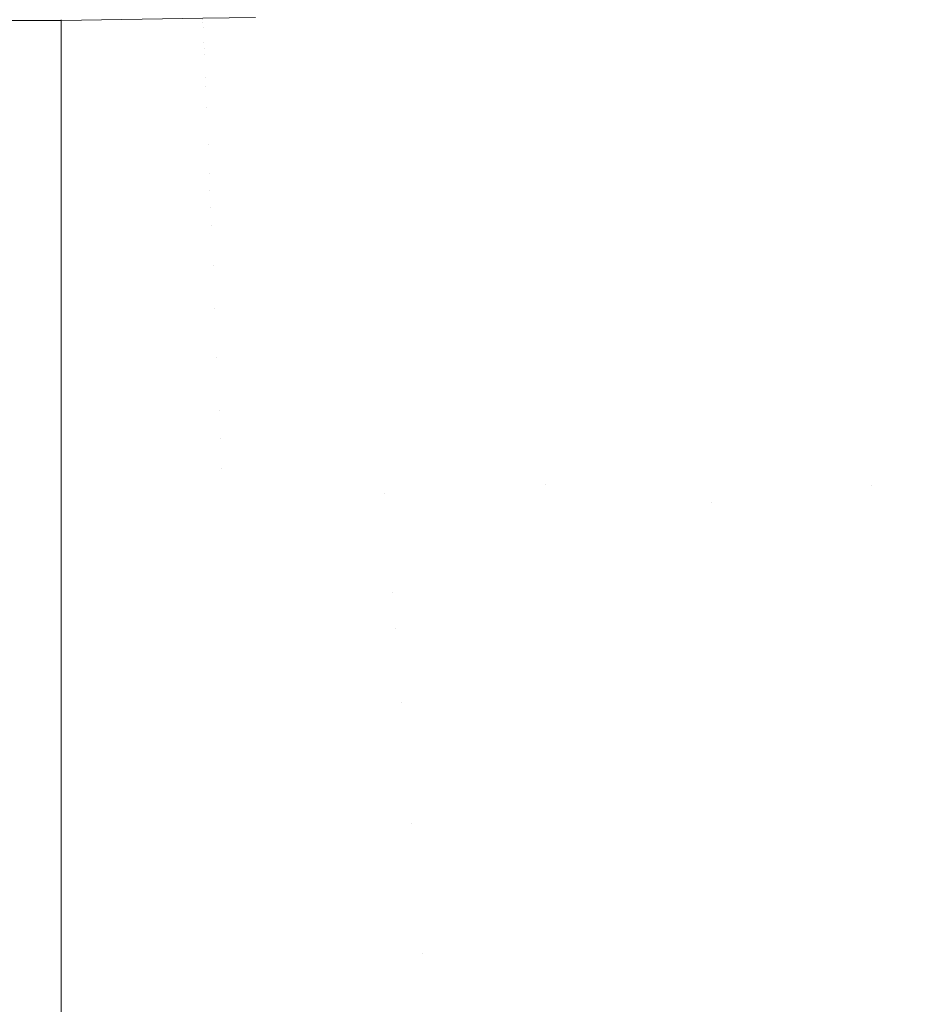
# Model space of a CAD drawing. Header units: centimetres. Extents: x -35.1 to 36.2, y 3.4 to 5.2.
# Tile 213 of 256: x 11.9984 to 12.0514, y 3.6421 to 3.7003. Entities that reach past the tile are written whole.
import ezdxf

# ---------------------------------------------------------------- set-up
doc = ezdxf.new("R2010")
doc.units = ezdxf.units.CM
doc.header["$LTSCALE"] = 2.54
doc.layers.add('Lucido design-1', color=7, linetype='Continuous')

# ---------------------------------------------------------------- blocks, each defined once
blk = doc.blocks.new('Gruppo-4-1')
at = {"color": 7, "linetype": 'Continuous', "lineweight": 9}
for points in [[(-34.952766, 5.100212, -1872.215514), (-34.952766, 3.500212, -1872.215514), (36.079692, 3.500212, -1872.215514), (36.079692, 5.100212, -1872.215514)], [(12.000892, 3.700212, -1872.915514), (-10.873967, 3.700212, -1872.915514), (-10.873967, 3.700212, -1872.715514), (12.000892, 3.700212, -1872.715514)]]:
    blk.add_3dface(points, dxfattribs=at)
for points, invisible_edges in [([(12.042966, 3.700146, -1872.937837), (12.042882, 3.700547, -1872.935985), (12.051146, 3.701616, -1872.935985), (12.051247, 3.701217, -1872.937837)], 15), ([(12.02598, 3.700609, -1872.925326), (12.017638, 3.700121, -1872.925326), (12.017615, 3.700395, -1872.921959), (12.025945, 3.700882, -1872.921959)], 15), ([(12.02598, 3.700609, -1872.925326), (12.034285, 3.70129, -1872.925326), (12.034352, 3.70089, -1872.928788), (12.02603, 3.700208, -1872.928788)], 15), ([(12.02603, 3.700208, -1872.928788), (12.034352, 3.70089, -1872.928788), (12.034442, 3.700353, -1872.932342), (12.026098, 3.699669, -1872.932342)], 15), ([(12.034497, 3.70003, -1872.934153), (12.034442, 3.700353, -1872.932342), (12.042738, 3.70123, -1872.932342), (12.042806, 3.700908, -1872.934153)], 15), ([(12.042806, 3.700908, -1872.934153), (12.042882, 3.700547, -1872.935985), (12.034558, 3.699667, -1872.935985), (12.034497, 3.70003, -1872.934153)], 15), ([(12.051247, 3.701217, -1872.937837), (12.051358, 3.700777, -1872.939711), (12.043059, 3.699703, -1872.939711), (12.042966, 3.700146, -1872.937837)], 15), ([(12.043162, 3.699217, -1872.941603), (12.043059, 3.699703, -1872.939711), (12.051358, 3.700777, -1872.939711), (12.05148, 3.700294, -1872.941603)], 15), ([(12.000892, 3.70026, -1872.713295), (12.000892, 3.700212, -1872.715514), (-10.873967, 3.700212, -1872.715514), (-10.873967, 3.70026, -1872.713295)], 8), ([(-10.873967, 3.700143, -1872.918687), (-10.873967, 3.700212, -1872.915514), (12.000892, 3.700212, -1872.915514), (12.000892, 3.700143, -1872.918687)], 8), ([(12.009253, 3.700259, -1872.918688), (12.000892, 3.700143, -1872.918687), (12.000892, 3.700212, -1872.915514), (12.00925, 3.700346, -1872.915514)], 9), ([(12.00925, 3.700346, -1872.915514), (12.000892, 3.700212, -1872.915514), (12.000892, 3.700212, -1872.715514), (12.00925, 3.700346, -1872.715514)], 8), ([(12.00925, 3.700346, -1872.715514), (12.000892, 3.700212, -1872.715514), (12.000892, 3.70026, -1872.713295)], 8), ([(12.009253, 3.700259, -1872.918688), (12.00926, 3.700102, -1872.921959), (12.000892, 3.700117, -1872.919876)], 11), ([(12.000892, 3.700117, -1872.919876), (12.000892, 3.700143, -1872.918687), (12.009253, 3.700259, -1872.918688)], 10), ([(12.009253, 3.700259, -1872.918688), (12.00925, 3.700346, -1872.915514), (12.012362, 3.700396, -1872.915514)], 9), ([(12.017602, 3.700552, -1872.918688), (12.009253, 3.700259, -1872.918688), (12.012362, 3.700396, -1872.915514)], 11), ([(12.009253, 3.700259, -1872.918688), (12.017602, 3.700552, -1872.918688), (12.017615, 3.700395, -1872.921959), (12.00926, 3.700102, -1872.921959)], 15), ([(12.00926, 3.700102, -1872.921959), (12.017615, 3.700395, -1872.921959), (12.017638, 3.700121, -1872.925326), (12.009271, 3.699827, -1872.925326)], 15), ([(12.02603, 3.700208, -1872.928788), (12.017671, 3.699719, -1872.928788), (12.017638, 3.700121, -1872.925326), (12.02598, 3.700609, -1872.925326)], 15), ([(12.026098, 3.699669, -1872.932342), (12.017716, 3.699179, -1872.932342), (12.017671, 3.699719, -1872.928788), (12.02603, 3.700208, -1872.928788)], 15), ([(12.026139, 3.699344, -1872.934153), (12.026098, 3.699669, -1872.932342), (12.034442, 3.700353, -1872.932342), (12.034497, 3.70003, -1872.934153)], 15), ([(12.034625, 3.699265, -1872.937837), (12.034558, 3.699667, -1872.935985), (12.042882, 3.700547, -1872.935985), (12.042966, 3.700146, -1872.937837)], 15), ([(12.05148, 3.700294, -1872.941603), (12.051614, 3.699767, -1872.943514), (12.043273, 3.698687, -1872.943514), (12.043162, 3.699217, -1872.941603)], 15), ([(12.000892, 3.700143, -1872.918687), (12.000892, 3.700117, -1872.919876), (-10.873967, 3.700117, -1872.919876), (-10.873967, 3.700143, -1872.918687)], 10), ([(-10.873967, 3.700117, -1872.919876), (12.000892, 3.700117, -1872.919876), (12.000892, 3.699831, -1872.92423), (-10.873967, 3.699831, -1872.92423)], 5), ([(-10.873967, 3.699831, -1872.92423), (12.000892, 3.699831, -1872.92423), (12.000892, 3.699356, -1872.928567), (-10.873967, 3.699356, -1872.928567)], 5), ([(12.000892, 3.699831, -1872.92423), (12.000892, 3.700117, -1872.919876), (12.00926, 3.700102, -1872.921959)], 10), ([(12.00926, 3.700102, -1872.921959), (12.009271, 3.699827, -1872.925326), (12.000892, 3.699831, -1872.92423)], 11), ([(12.000892, 3.699356, -1872.928567), (12.000892, 3.699831, -1872.92423), (12.009271, 3.699827, -1872.925326)], 10), ([(12.009271, 3.699827, -1872.925326), (12.009288, 3.699425, -1872.928788), (12.000892, 3.699356, -1872.928567)], 11), ([(12.009271, 3.699827, -1872.925326), (12.017638, 3.700121, -1872.925326), (12.017671, 3.699719, -1872.928788), (12.009288, 3.699425, -1872.928788)], 15), ([(12.009288, 3.699425, -1872.928788), (12.017671, 3.699719, -1872.928788), (12.017716, 3.699179, -1872.932342), (12.009311, 3.698884, -1872.932342)], 15), ([(12.017744, 3.698853, -1872.934153), (12.017716, 3.699179, -1872.932342), (12.026098, 3.699669, -1872.932342), (12.026139, 3.699344, -1872.934153)], 15), ([(12.034497, 3.70003, -1872.934153), (12.034558, 3.699667, -1872.935985), (12.026184, 3.698981, -1872.935985), (12.026139, 3.699344, -1872.934153)], 15), ([(12.026235, 3.698577, -1872.937837), (12.026184, 3.698981, -1872.935985), (12.034558, 3.699667, -1872.935985), (12.034625, 3.699265, -1872.937837)], 15), ([(12.042966, 3.700146, -1872.937837), (12.043059, 3.699703, -1872.939711), (12.0347, 3.69882, -1872.939711), (12.034625, 3.699265, -1872.937837)], 15), ([(12.034782, 3.698332, -1872.941603), (12.0347, 3.69882, -1872.939711), (12.043059, 3.699703, -1872.939711), (12.043162, 3.699217, -1872.941603)], 15), ([(12.043394, 3.698111, -1872.945443), (12.043273, 3.698687, -1872.943514), (12.051614, 3.699767, -1872.943514), (12.051759, 3.699193, -1872.945443)], 15), ([(-10.873967, 3.698776, -1872.932341), (-10.873967, 3.699356, -1872.928567), (12.000892, 3.699356, -1872.928567), (12.000892, 3.698776, -1872.932341)], 10), ([(12.009311, 3.698884, -1872.932342), (12.000892, 3.698776, -1872.932341), (12.000892, 3.699356, -1872.928567), (12.009288, 3.699425, -1872.928788)], 13), ([(12.009324, 3.698558, -1872.934153), (12.009311, 3.698884, -1872.932342), (12.017716, 3.699179, -1872.932342), (12.017744, 3.698853, -1872.934153)], 15), ([(12.026139, 3.699344, -1872.934153), (12.026184, 3.698981, -1872.935985), (12.017774, 3.698489, -1872.935985), (12.017744, 3.698853, -1872.934153)], 15), ([(12.034625, 3.699265, -1872.937837), (12.0347, 3.69882, -1872.939711), (12.026291, 3.698131, -1872.939711), (12.026235, 3.698577, -1872.937837)], 15), ([(12.043162, 3.699217, -1872.941603), (12.043273, 3.698687, -1872.943514), (12.034871, 3.6978, -1872.943514), (12.034782, 3.698332, -1872.941603)], 15), ([(12.051759, 3.699193, -1872.945443), (12.051916, 3.698572, -1872.947388), (12.043526, 3.697486, -1872.947388), (12.043394, 3.698111, -1872.945443)], 15), ([(12.000892, 3.698776, -1872.932341), (12.000892, 3.698693, -1872.932879), (-10.873967, 3.698693, -1872.932879), (-10.873967, 3.698776, -1872.932341)], 10), ([(-10.873967, 3.698076, -1872.935981), (-10.873967, 3.698693, -1872.932879), (12.000892, 3.698693, -1872.932879), (12.000892, 3.698076, -1872.935981)], 10), ([(12.000892, 3.698693, -1872.932879), (12.009311, 3.698884, -1872.932342), (12.009324, 3.698558, -1872.934153)], 11), ([(12.000892, 3.698693, -1872.932879), (12.000892, 3.698776, -1872.932341), (12.009311, 3.698884, -1872.932342)], 10), ([(12.009324, 3.698558, -1872.934153), (12.009339, 3.698193, -1872.935985), (12.000892, 3.698076, -1872.935981), (12.000892, 3.698693, -1872.932879)], 11), ([(12.017744, 3.698853, -1872.934153), (12.017774, 3.698489, -1872.935985), (12.009339, 3.698193, -1872.935985), (12.009324, 3.698558, -1872.934153)], 15), ([(12.009356, 3.697787, -1872.937837), (12.009339, 3.698193, -1872.935985), (12.017774, 3.698489, -1872.935985), (12.017808, 3.698084, -1872.937837)], 15), ([(12.017808, 3.698084, -1872.937837), (12.017774, 3.698489, -1872.935985), (12.026184, 3.698981, -1872.935985), (12.026235, 3.698577, -1872.937837)], 15), ([(12.026235, 3.698577, -1872.937837), (12.026291, 3.698131, -1872.939711), (12.017846, 3.697637, -1872.939711), (12.017808, 3.698084, -1872.937837)], 15), ([(12.026353, 3.697641, -1872.941603), (12.026291, 3.698131, -1872.939711), (12.0347, 3.69882, -1872.939711), (12.034782, 3.698332, -1872.941603)], 15), ([(12.034968, 3.69722, -1872.945443), (12.034871, 3.6978, -1872.943514), (12.043273, 3.698687, -1872.943514), (12.043394, 3.698111, -1872.945443)], 15), ([(12.043667, 3.696812, -1872.949348), (12.043526, 3.697486, -1872.947388), (12.051916, 3.698572, -1872.947388), (12.052086, 3.697902, -1872.949348)], 15), ([(12.000892, 3.698076, -1872.935981), (12.000892, 3.697842, -1872.937158), (-10.873967, 3.697842, -1872.937158), (-10.873967, 3.698076, -1872.935981)], 10), ([(-10.873967, 3.697842, -1872.937158), (12.000892, 3.697842, -1872.937158), (12.000892, 3.696805, -1872.941396), (-10.873967, 3.696805, -1872.941396)], 5), ([(12.009339, 3.698193, -1872.935985), (12.009356, 3.697787, -1872.937837), (12.000892, 3.697842, -1872.937158)], 11), ([(12.000892, 3.697842, -1872.937158), (12.000892, 3.698076, -1872.935981), (12.009339, 3.698193, -1872.935985)], 10), ([(12.009356, 3.697787, -1872.937837), (12.009375, 3.69734, -1872.939711), (12.000892, 3.696805, -1872.941396), (12.000892, 3.697842, -1872.937158)], 11), ([(12.017808, 3.698084, -1872.937837), (12.017846, 3.697637, -1872.939711), (12.009375, 3.69734, -1872.939711), (12.009356, 3.697787, -1872.937837)], 15), ([(12.017887, 3.697146, -1872.941603), (12.017846, 3.697637, -1872.939711), (12.026291, 3.698131, -1872.939711), (12.026353, 3.697641, -1872.941603)], 15), ([(12.034782, 3.698332, -1872.941603), (12.034871, 3.6978, -1872.943514), (12.02642, 3.697107, -1872.943514), (12.026353, 3.697641, -1872.941603)], 15), ([(12.043394, 3.698111, -1872.945443), (12.043526, 3.697486, -1872.947388), (12.035074, 3.696593, -1872.947388), (12.034968, 3.69722, -1872.945443)], 15), ([(12.052086, 3.697902, -1872.949348), (12.052268, 3.697181, -1872.951323), (12.04382, 3.696088, -1872.951323), (12.043667, 3.696812, -1872.949348)], 15), ([(12.000892, 3.696805, -1872.941396), (12.009375, 3.69734, -1872.939711), (12.009396, 3.696848, -1872.941603)], 11), ([(12.009396, 3.696848, -1872.941603), (12.009375, 3.69734, -1872.939711), (12.017846, 3.697637, -1872.939711), (12.017887, 3.697146, -1872.941603)], 15), ([(12.026353, 3.697641, -1872.941603), (12.02642, 3.697107, -1872.943514), (12.017931, 3.69661, -1872.943514), (12.017887, 3.697146, -1872.941603)], 15), ([(12.026493, 3.696525, -1872.945443), (12.02642, 3.697107, -1872.943514), (12.034871, 3.6978, -1872.943514), (12.034968, 3.69722, -1872.945443)], 15), ([(12.035187, 3.695917, -1872.949348), (12.035074, 3.696593, -1872.947388), (12.043526, 3.697486, -1872.947388), (12.043667, 3.696812, -1872.949348)], 15), ([(-10.873967, 3.696189, -1872.943507), (-10.873967, 3.696805, -1872.941396), (12.000892, 3.696805, -1872.941396), (12.000892, 3.696189, -1872.943507)], 10), ([(12.000892, 3.696189, -1872.943507), (12.000892, 3.696805, -1872.941396), (12.009396, 3.696848, -1872.941603)], 10), ([(12.009396, 3.696848, -1872.941603), (12.009418, 3.696312, -1872.943514), (12.000892, 3.696189, -1872.943507)], 11), ([(12.017887, 3.697146, -1872.941603), (12.017931, 3.69661, -1872.943514), (12.009418, 3.696312, -1872.943514), (12.009396, 3.696848, -1872.941603)], 15), ([(12.01798, 3.696028, -1872.945443), (12.017931, 3.69661, -1872.943514), (12.02642, 3.697107, -1872.943514), (12.026493, 3.696525, -1872.945443)], 15), ([(12.034968, 3.69722, -1872.945443), (12.035074, 3.696593, -1872.947388), (12.026572, 3.695896, -1872.947388), (12.026493, 3.696525, -1872.945443)], 15), ([(12.043667, 3.696812, -1872.949348), (12.04382, 3.696088, -1872.951323), (12.035309, 3.695189, -1872.951323), (12.035187, 3.695917, -1872.949348)], 15), ([(12.043983, 3.695311, -1872.953311), (12.04382, 3.696088, -1872.951323), (12.052268, 3.697181, -1872.951323), (12.052464, 3.696408, -1872.953311)], 15), ([(12.000892, 3.696189, -1872.943507), (12.000892, 3.695584, -1872.945585), (-10.873967, 3.695584, -1872.945585), (-10.873967, 3.696189, -1872.943507)], 10), ([(12.000892, 3.695584, -1872.945585), (12.000892, 3.696189, -1872.943507), (12.009418, 3.696312, -1872.943514)], 10), ([(12.009418, 3.696312, -1872.943514), (12.009442, 3.695728, -1872.945443), (12.000892, 3.695584, -1872.945585)], 11), ([(12.009442, 3.695728, -1872.945443), (12.009418, 3.696312, -1872.943514), (12.017931, 3.69661, -1872.943514), (12.01798, 3.696028, -1872.945443)], 15), ([(12.026493, 3.696525, -1872.945443), (12.026572, 3.695896, -1872.947388), (12.018033, 3.695397, -1872.947388), (12.01798, 3.696028, -1872.945443)], 15), ([(12.026657, 3.695217, -1872.949348), (12.026572, 3.695896, -1872.947388), (12.035074, 3.696593, -1872.947388), (12.035187, 3.695917, -1872.949348)], 15), ([(12.052464, 3.696408, -1872.953311), (12.052673, 3.695582, -1872.955309), (12.044158, 3.694479, -1872.955309), (12.043983, 3.695311, -1872.953311)], 15), ([(-10.873967, 3.695584, -1872.945585), (12.000892, 3.695584, -1872.945585), (12.000892, 3.694181, -1872.949716), (-10.873967, 3.694181, -1872.949716)], 5), ([(12.009442, 3.695728, -1872.945443), (12.009469, 3.695096, -1872.947388), (12.000892, 3.695584, -1872.945585)], 11), ([(12.000892, 3.694181, -1872.949716), (12.000892, 3.695584, -1872.945585), (12.009469, 3.695096, -1872.947388)], 10), ([(12.01798, 3.696028, -1872.945443), (12.018033, 3.695397, -1872.947388), (12.009469, 3.695096, -1872.947388), (12.009442, 3.695728, -1872.945443)], 15), ([(12.01809, 3.694716, -1872.949348), (12.018033, 3.695397, -1872.947388), (12.026572, 3.695896, -1872.947388), (12.026657, 3.695217, -1872.949348)], 15), ([(12.035187, 3.695917, -1872.949348), (12.035309, 3.695189, -1872.951323), (12.026749, 3.694487, -1872.951323), (12.026657, 3.695217, -1872.949348)], 15), ([(12.03544, 3.694408, -1872.953311), (12.035309, 3.695189, -1872.951323), (12.04382, 3.696088, -1872.951323), (12.043983, 3.695311, -1872.953311)], 15), ([(12.044158, 3.694479, -1872.955309), (12.052673, 3.695582, -1872.955309), (12.052896, 3.6947, -1872.957318), (12.044344, 3.693593, -1872.957318)], 15), ([(12.009469, 3.695096, -1872.947388), (12.009497, 3.694415, -1872.949348), (12.000892, 3.694181, -1872.949716)], 11), ([(12.009497, 3.694415, -1872.949348), (12.009469, 3.695096, -1872.947388), (12.018033, 3.695397, -1872.947388), (12.01809, 3.694716, -1872.949348)], 15), ([(12.026657, 3.695217, -1872.949348), (12.026749, 3.694487, -1872.951323), (12.018151, 3.693984, -1872.951323), (12.01809, 3.694716, -1872.949348)], 15), ([(12.026848, 3.693704, -1872.953311), (12.026749, 3.694487, -1872.951323), (12.035309, 3.695189, -1872.951323), (12.03544, 3.694408, -1872.953311)], 15), ([(12.043983, 3.695311, -1872.953311), (12.044158, 3.694479, -1872.955309), (12.035581, 3.693573, -1872.955309), (12.03544, 3.694408, -1872.953311)], 15), ([(12.009497, 3.694415, -1872.949348), (12.009528, 3.693682, -1872.951323), (12.000892, 3.694181, -1872.949716)], 11), ([(12.01809, 3.694716, -1872.949348), (12.018151, 3.693984, -1872.951323), (12.009528, 3.693682, -1872.951323), (12.009497, 3.694415, -1872.949348)], 15), ([(12.018217, 3.693199, -1872.953311), (12.018151, 3.693984, -1872.951323), (12.026749, 3.694487, -1872.951323), (12.026848, 3.693704, -1872.953311)], 15), ([(12.03544, 3.694408, -1872.953311), (12.035581, 3.693573, -1872.955309), (12.026953, 3.692866, -1872.955309), (12.026848, 3.693704, -1872.953311)], 15), ([(12.044344, 3.693593, -1872.957318), (12.03573, 3.692683, -1872.957318), (12.035581, 3.693573, -1872.955309), (12.044158, 3.694479, -1872.955309)], 15), ([(12.044344, 3.693593, -1872.957318), (12.052896, 3.6947, -1872.957318), (12.053134, 3.693761, -1872.959334), (12.044543, 3.692649, -1872.959334)], 15), ([(-10.873967, 3.694181, -1872.949716), (12.000892, 3.694181, -1872.949716), (12.000892, 3.6926, -1872.953782), (-10.873967, 3.6926, -1872.953782)], 5), ([(12.009561, 3.692895, -1872.953311), (12.000892, 3.6926, -1872.953782), (12.000892, 3.694181, -1872.949716), (12.009528, 3.693682, -1872.951323)], 13), ([(12.009528, 3.693682, -1872.951323), (12.018151, 3.693984, -1872.951323), (12.018217, 3.693199, -1872.953311), (12.009561, 3.692895, -1872.953311)], 15), ([(12.009561, 3.692895, -1872.953311), (12.018217, 3.693199, -1872.953311), (12.018287, 3.692359, -1872.955309), (12.009596, 3.692054, -1872.955309)], 15), ([(12.026848, 3.693704, -1872.953311), (12.026953, 3.692866, -1872.955309), (12.018287, 3.692359, -1872.955309), (12.018217, 3.693199, -1872.953311)], 15), ([(12.026953, 3.692866, -1872.955309), (12.035581, 3.693573, -1872.955309), (12.03573, 3.692683, -1872.957318), (12.027065, 3.691972, -1872.957318)], 15), ([(12.044543, 3.692649, -1872.959334), (12.035889, 3.691735, -1872.959334), (12.03573, 3.692683, -1872.957318), (12.044344, 3.693593, -1872.957318)], 15), ([(12.044543, 3.692649, -1872.959334), (12.053134, 3.693761, -1872.959334), (12.053386, 3.692764, -1872.961357), (12.044754, 3.691647, -1872.961357)], 15), ([(12.009596, 3.692054, -1872.955309), (12.000892, 3.6926, -1872.953782), (12.009561, 3.692895, -1872.953311)], 11), ([(12.027065, 3.691972, -1872.957318), (12.018362, 3.691463, -1872.957318), (12.018287, 3.692359, -1872.955309), (12.026953, 3.692866, -1872.955309)], 15), ([(12.027065, 3.691972, -1872.957318), (12.03573, 3.692683, -1872.957318), (12.035889, 3.691735, -1872.959334), (12.027185, 3.691021, -1872.959334)], 15), ([(12.044754, 3.691647, -1872.961357), (12.036058, 3.690728, -1872.961357), (12.035889, 3.691735, -1872.959334), (12.044543, 3.692649, -1872.959334)], 15), ([(12.044754, 3.691647, -1872.961357), (12.053386, 3.692764, -1872.961357), (12.053653, 3.691707, -1872.963384), (12.044977, 3.690584, -1872.963384)], 15), ([(-10.873967, 3.6926, -1872.953782), (12.000892, 3.6926, -1872.953782), (12.000892, 3.690843, -1872.957776), (-10.873967, 3.690843, -1872.957776)], 5), ([(12.009634, 3.691157, -1872.957318), (12.000892, 3.690843, -1872.957776), (12.000892, 3.6926, -1872.953782), (12.009596, 3.692054, -1872.955309)], 13), ([(12.009596, 3.692054, -1872.955309), (12.018287, 3.692359, -1872.955309), (12.018362, 3.691463, -1872.957318), (12.009634, 3.691157, -1872.957318)], 15), ([(12.009634, 3.691157, -1872.957318), (12.018362, 3.691463, -1872.957318), (12.018442, 3.69051, -1872.959334), (12.009674, 3.690202, -1872.959334)], 15), ([(12.027185, 3.691021, -1872.959334), (12.018442, 3.69051, -1872.959334), (12.018362, 3.691463, -1872.957318), (12.027065, 3.691972, -1872.957318)], 15), ([(12.027185, 3.691021, -1872.959334), (12.035889, 3.691735, -1872.959334), (12.036058, 3.690728, -1872.961357), (12.027312, 3.690011, -1872.961357)], 15), ([(12.044977, 3.690584, -1872.963384), (12.036237, 3.689661, -1872.963384), (12.036058, 3.690728, -1872.961357), (12.044754, 3.691647, -1872.961357)], 15), ([(12.044977, 3.690584, -1872.963384), (12.053653, 3.691707, -1872.963384), (12.053936, 3.69059, -1872.965413), (12.045213, 3.689461, -1872.965413)], 15), ([(12.009674, 3.690202, -1872.959334), (12.000892, 3.690843, -1872.957776), (12.009634, 3.691157, -1872.957318)], 11), ([(12.027312, 3.690011, -1872.961357), (12.018527, 3.689497, -1872.961357), (12.018442, 3.69051, -1872.959334), (12.027185, 3.691021, -1872.959334)], 15), ([(-10.873967, 3.690843, -1872.957776), (12.000892, 3.690843, -1872.957776), (12.000892, 3.688913, -1872.961689), (-10.873967, 3.688913, -1872.961689)], 5), ([(12.000892, 3.688913, -1872.961689), (12.000892, 3.690843, -1872.957776), (12.009674, 3.690202, -1872.959334)], 10), ([(12.009674, 3.690202, -1872.959334), (12.018442, 3.69051, -1872.959334), (12.018527, 3.689497, -1872.961357), (12.009716, 3.689188, -1872.961357)], 15), ([(12.027312, 3.690011, -1872.961357), (12.036058, 3.690728, -1872.961357), (12.036237, 3.689661, -1872.963384), (12.027446, 3.68894, -1872.963384)], 15), ([(12.045213, 3.689461, -1872.965413), (12.036427, 3.688533, -1872.965413), (12.036237, 3.689661, -1872.963384), (12.044977, 3.690584, -1872.963384)], 15), ([(12.045213, 3.689461, -1872.965413), (12.053936, 3.69059, -1872.965413), (12.054235, 3.68941, -1872.967443), (12.045463, 3.688275, -1872.967443)], 15), ([(12.009674, 3.690202, -1872.959334), (12.009716, 3.689188, -1872.961357), (12.000892, 3.688913, -1872.961689)], 11), ([(12.027446, 3.68894, -1872.963384), (12.018617, 3.688424, -1872.963384), (12.018527, 3.689497, -1872.961357), (12.027312, 3.690011, -1872.961357)], 15), ([(12.009761, 3.688113, -1872.963384), (12.000892, 3.688913, -1872.961689), (12.009716, 3.689188, -1872.961357)], 11), ([(12.009716, 3.689188, -1872.961357), (12.018527, 3.689497, -1872.961357), (12.018617, 3.688424, -1872.963384), (12.009761, 3.688113, -1872.963384)], 15), ([(12.027446, 3.68894, -1872.963384), (12.036237, 3.689661, -1872.963384), (12.036427, 3.688533, -1872.965413), (12.027589, 3.687808, -1872.965413)], 15), ([(12.045463, 3.688275, -1872.967443), (12.036627, 3.687342, -1872.967443), (12.036427, 3.688533, -1872.965413), (12.045213, 3.689461, -1872.965413)], 15), ([(12.045463, 3.688275, -1872.967443), (12.054235, 3.68941, -1872.967443), (12.054549, 3.688167, -1872.96947), (12.045726, 3.687025, -1872.96947)], 15), ([(-10.873967, 3.688913, -1872.961689), (12.000892, 3.688913, -1872.961689), (12.000892, 3.686815, -1872.965514), (-10.873967, 3.686815, -1872.965514)], 5), ([(12.000892, 3.686815, -1872.965514), (12.000892, 3.688913, -1872.961689), (12.009761, 3.688113, -1872.963384)], 10), ([(12.027589, 3.687808, -1872.965413), (12.018712, 3.687289, -1872.965413), (12.018617, 3.688424, -1872.963384), (12.027446, 3.68894, -1872.963384)], 15), ([(12.009761, 3.688113, -1872.963384), (12.009808, 3.686977, -1872.965413), (12.000892, 3.686815, -1872.965514)], 11), ([(12.009761, 3.688113, -1872.963384), (12.018617, 3.688424, -1872.963384), (12.018712, 3.687289, -1872.965413), (12.009808, 3.686977, -1872.965413)], 15), ([(12.027589, 3.687808, -1872.965413), (12.036427, 3.688533, -1872.965413), (12.036627, 3.687342, -1872.967443), (12.027739, 3.686613, -1872.967443)], 15), ([(12.045726, 3.687025, -1872.96947), (12.036837, 3.686086, -1872.96947), (12.036627, 3.687342, -1872.967443), (12.045463, 3.688275, -1872.967443)], 15), ([(12.045726, 3.687025, -1872.96947), (12.054549, 3.688167, -1872.96947), (12.05488, 3.686859, -1872.971493), (12.046002, 3.68571, -1872.971493)], 15), ([(12.027739, 3.686613, -1872.967443), (12.018812, 3.686091, -1872.967443), (12.018712, 3.687289, -1872.965413), (12.027589, 3.687808, -1872.965413)], 15), ([(-10.873967, 3.686815, -1872.965514), (12.000892, 3.686815, -1872.965514), (12.000892, 3.684551, -1872.969244), (-10.873967, 3.684551, -1872.969244)], 5), ([(12.000892, 3.686815, -1872.965514), (12.009808, 3.686977, -1872.965413), (12.009859, 3.685777, -1872.967443)], 11), ([(12.009859, 3.685777, -1872.967443), (12.000892, 3.684551, -1872.969244), (12.000892, 3.686815, -1872.965514)], 9), ([(12.009808, 3.686977, -1872.965413), (12.018712, 3.687289, -1872.965413), (12.018812, 3.686091, -1872.967443), (12.009859, 3.685777, -1872.967443)], 15), ([(12.027739, 3.686613, -1872.967443), (12.036627, 3.687342, -1872.967443), (12.036837, 3.686086, -1872.96947), (12.027897, 3.685353, -1872.96947)], 15), ([(12.046002, 3.68571, -1872.971493), (12.037059, 3.684765, -1872.971493), (12.036837, 3.686086, -1872.96947), (12.045726, 3.687025, -1872.96947)], 15), ([(12.046002, 3.68571, -1872.971493), (12.05488, 3.686859, -1872.971493), (12.055228, 3.685486, -1872.973508), (12.046293, 3.684329, -1872.973508)], 15), ([(12.027897, 3.685353, -1872.96947), (12.018917, 3.684828, -1872.96947), (12.018812, 3.686091, -1872.967443), (12.027739, 3.686613, -1872.967443)], 15), ([(12.009911, 3.684512, -1872.96947), (12.000892, 3.684551, -1872.969244), (12.009859, 3.685777, -1872.967443)], 11), ([(12.009859, 3.685777, -1872.967443), (12.018812, 3.686091, -1872.967443), (12.018917, 3.684828, -1872.96947), (12.009911, 3.684512, -1872.96947)], 15), ([(12.027897, 3.685353, -1872.96947), (12.036837, 3.686086, -1872.96947), (12.037059, 3.684765, -1872.971493), (12.028064, 3.684028, -1872.971493)], 15), ([(12.046293, 3.684329, -1872.973508), (12.037292, 3.683378, -1872.973508), (12.037059, 3.684765, -1872.971493), (12.046002, 3.68571, -1872.971493)], 15), ([(12.028064, 3.684028, -1872.971493), (12.019029, 3.683499, -1872.971493), (12.018917, 3.684828, -1872.96947), (12.027897, 3.685353, -1872.96947)], 15), ([(12.046293, 3.684329, -1872.973508), (12.055228, 3.685486, -1872.973508), (12.055592, 3.684046, -1872.975514), (12.046597, 3.682881, -1872.975514)], 15), ([(-10.873967, 3.684551, -1872.969244), (12.000892, 3.684551, -1872.969244), (12.000892, 3.682127, -1872.972872), (-10.873967, 3.682127, -1872.972872)], 5), ([(12.000892, 3.684551, -1872.969244), (12.009911, 3.684512, -1872.96947), (12.009967, 3.683182, -1872.971493)], 11), ([(12.009967, 3.683182, -1872.971493), (12.000892, 3.682127, -1872.972872), (12.000892, 3.684551, -1872.969244)], 9), ([(12.009911, 3.684512, -1872.96947), (12.018917, 3.684828, -1872.96947), (12.019029, 3.683499, -1872.971493), (12.009967, 3.683182, -1872.971493)], 15), ([(12.028064, 3.684028, -1872.971493), (12.037059, 3.684765, -1872.971493), (12.037292, 3.683378, -1872.973508), (12.028239, 3.682636, -1872.973508)], 15), ([(12.028239, 3.682636, -1872.973508), (12.019145, 3.682104, -1872.973508), (12.019029, 3.683499, -1872.971493), (12.028064, 3.684028, -1872.971493)], 15), ([(12.046597, 3.682881, -1872.975514), (12.037536, 3.681924, -1872.975514), (12.037292, 3.683378, -1872.973508), (12.046293, 3.684329, -1872.973508)], 15), ([(12.046597, 3.682881, -1872.975514), (12.055592, 3.684046, -1872.975514), (12.055974, 3.682538, -1872.977507), (12.046916, 3.681365, -1872.977507)], 15), ([(12.009967, 3.683182, -1872.971493), (12.019029, 3.683499, -1872.971493), (12.019145, 3.682104, -1872.973508), (12.010026, 3.681784, -1872.973508)], 15), ([(12.028239, 3.682636, -1872.973508), (12.037292, 3.683378, -1872.973508), (12.037536, 3.681924, -1872.975514), (12.028422, 3.681177, -1872.975514)], 15), ([(12.010026, 3.681784, -1872.973508), (12.000892, 3.682127, -1872.972872), (12.009967, 3.683182, -1872.971493)], 11), ([(12.046916, 3.681365, -1872.977507), (12.037792, 3.680402, -1872.977507), (12.037536, 3.681924, -1872.975514), (12.046597, 3.682881, -1872.975514)], 15), ([(12.028422, 3.681177, -1872.975514), (12.019268, 3.680641, -1872.975514), (12.019145, 3.682104, -1872.973508), (12.028239, 3.682636, -1872.973508)], 15), ([(12.046916, 3.681365, -1872.977507), (12.055974, 3.682538, -1872.977507), (12.056372, 3.680962, -1872.979485), (12.047249, 3.679781, -1872.979485)], 15), ([(-10.873967, 3.682127, -1872.972872), (12.000892, 3.682127, -1872.972872), (12.000892, 3.679547, -1872.97639), (-10.873967, 3.679547, -1872.97639)], 5), ([(12.010087, 3.680319, -1872.975514), (12.000892, 3.679547, -1872.97639), (12.000892, 3.682127, -1872.972872), (12.010026, 3.681784, -1872.973508)], 13), ([(12.010026, 3.681784, -1872.973508), (12.019145, 3.682104, -1872.973508), (12.019268, 3.680641, -1872.975514), (12.010087, 3.680319, -1872.975514)], 15), ([(12.028422, 3.681177, -1872.975514), (12.037536, 3.681924, -1872.975514), (12.037792, 3.680402, -1872.977507), (12.028614, 3.679649, -1872.977507)], 15), ([(12.028614, 3.679649, -1872.977507), (12.019396, 3.67911, -1872.977507), (12.019268, 3.680641, -1872.975514), (12.028422, 3.681177, -1872.975514)], 15), ([(12.047249, 3.679781, -1872.979485), (12.038059, 3.67881, -1872.979485), (12.037792, 3.680402, -1872.977507), (12.046916, 3.681365, -1872.977507)], 15), ([(12.010087, 3.680319, -1872.975514), (12.019268, 3.680641, -1872.975514), (12.019396, 3.67911, -1872.977507), (12.010151, 3.678786, -1872.977507)], 15), ([(12.028614, 3.679649, -1872.977507), (12.037792, 3.680402, -1872.977507), (12.038059, 3.67881, -1872.979485), (12.028815, 3.678052, -1872.979485)], 15), ([(12.047249, 3.679781, -1872.979485), (12.056372, 3.680962, -1872.979485), (12.056789, 3.679317, -1872.981445), (12.047597, 3.678127, -1872.981445)], 15), ([(12.010151, 3.678786, -1872.977507), (12.000892, 3.679547, -1872.97639), (12.010087, 3.680319, -1872.975514)], 11), ([(-10.873967, 3.679547, -1872.97639), (12.000892, 3.679547, -1872.97639), (12.000892, 3.676816, -1872.979793), (-10.873967, 3.676816, -1872.979793)], 5), ([(12.010218, 3.677182, -1872.979485), (12.000892, 3.676816, -1872.979793), (12.000892, 3.679547, -1872.97639), (12.010151, 3.678786, -1872.977507)], 13), ([(12.028815, 3.678052, -1872.979485), (12.01953, 3.677509, -1872.979485), (12.019396, 3.67911, -1872.977507), (12.028614, 3.679649, -1872.977507)], 15), ([(12.047597, 3.678127, -1872.981445), (12.038338, 3.677149, -1872.981445), (12.038059, 3.67881, -1872.979485), (12.047249, 3.679781, -1872.979485)], 15), ([(12.047597, 3.678127, -1872.981445), (12.056789, 3.679317, -1872.981445), (12.057222, 3.677602, -1872.983383), (12.047959, 3.676403, -1872.983383)], 15), ([(12.010151, 3.678786, -1872.977507), (12.019396, 3.67911, -1872.977507), (12.01953, 3.677509, -1872.979485), (12.010218, 3.677182, -1872.979485)], 15), ([(12.028815, 3.678052, -1872.979485), (12.038059, 3.67881, -1872.979485), (12.038338, 3.677149, -1872.981445), (12.029024, 3.676385, -1872.981445)], 15), ([(12.047959, 3.676403, -1872.983383), (12.038628, 3.675418, -1872.983383), (12.038338, 3.677149, -1872.981445), (12.047597, 3.678127, -1872.981445)], 15), ([(12.010218, 3.677182, -1872.979485), (12.01953, 3.677509, -1872.979485), (12.01967, 3.675838, -1872.981445), (12.010288, 3.675509, -1872.981445)], 15), ([(12.029024, 3.676385, -1872.981445), (12.01967, 3.675838, -1872.981445), (12.01953, 3.677509, -1872.979485), (12.028815, 3.678052, -1872.979485)], 15), ([(12.047959, 3.676403, -1872.983383), (12.057222, 3.677602, -1872.983383), (12.057674, 3.675818, -1872.985296), (12.048337, 3.67461, -1872.985296)], 15), ([(12.010288, 3.675509, -1872.981445), (12.000892, 3.676816, -1872.979793), (12.010218, 3.677182, -1872.979485)], 11), ([(12.029024, 3.676385, -1872.981445), (12.038338, 3.677149, -1872.981445), (12.038628, 3.675418, -1872.983383), (12.029243, 3.674648, -1872.983383)], 15), ([(-10.873967, 3.676816, -1872.979793), (12.000892, 3.676816, -1872.979793), (12.000892, 3.67394, -1872.983073), (-10.873967, 3.67394, -1872.983073)], 5), ([(12.000892, 3.67394, -1872.983073), (12.000892, 3.676816, -1872.979793), (12.010288, 3.675509, -1872.981445)], 10), ([(12.029243, 3.674648, -1872.983383), (12.019816, 3.674097, -1872.983383), (12.01967, 3.675838, -1872.981445), (12.029024, 3.676385, -1872.981445)], 15), ([(12.048337, 3.67461, -1872.985296), (12.038931, 3.673616, -1872.985296), (12.038628, 3.675418, -1872.983383), (12.047959, 3.676403, -1872.983383)], 15), ([(12.010288, 3.675509, -1872.981445), (12.01967, 3.675838, -1872.981445), (12.019816, 3.674097, -1872.983383), (12.010361, 3.673765, -1872.983383)], 15), ([(12.048337, 3.67461, -1872.985296), (12.057674, 3.675818, -1872.985296), (12.058143, 3.673964, -1872.987182), (12.048729, 3.672746, -1872.987182)], 15), ([(12.010288, 3.675509, -1872.981445), (12.010361, 3.673765, -1872.983383), (12.000892, 3.67394, -1872.983073)], 11), ([(12.029243, 3.674648, -1872.983383), (12.038628, 3.675418, -1872.983383), (12.038931, 3.673616, -1872.985296), (12.02947, 3.67284, -1872.985296)], 15), ([(12.02947, 3.67284, -1872.985296), (12.019967, 3.672285, -1872.985296), (12.019816, 3.674097, -1872.983383), (12.029243, 3.674648, -1872.983383)], 15), ([(12.048729, 3.672746, -1872.987182), (12.039245, 3.671744, -1872.987182), (12.038931, 3.673616, -1872.985296), (12.048337, 3.67461, -1872.985296)], 15), ([(12.010361, 3.673765, -1872.983383), (12.019816, 3.674097, -1872.983383), (12.019967, 3.672285, -1872.985296)], 11), ([(-10.873967, 3.673649, -1872.983377), (-10.873967, 3.67394, -1872.983073), (12.000892, 3.67394, -1872.983073), (12.000892, 3.673649, -1872.983377)], 10), ([(12.000892, 3.673649, -1872.983377), (12.000892, 3.671825, -1872.985283), (-10.873967, 3.671825, -1872.985283), (-10.873967, 3.673649, -1872.983377)], 10), ([(12.010361, 3.673765, -1872.983383), (12.000892, 3.673649, -1872.983377), (12.000892, 3.67394, -1872.983073)], 9), ([(12.019967, 3.672285, -1872.985296), (12.000892, 3.671825, -1872.985283), (12.010361, 3.673765, -1872.983383)], 11), ([(12.000892, 3.671825, -1872.985283), (12.000892, 3.673649, -1872.983377), (12.010361, 3.673765, -1872.983383)], 10), ([(12.02947, 3.67284, -1872.985296), (12.038931, 3.673616, -1872.985296), (12.039245, 3.671744, -1872.987182)], 11), ([(12.048729, 3.672746, -1872.987182), (12.058143, 3.673964, -1872.987182), (12.05863, 3.672041, -1872.989037)], 11), ([(12.019967, 3.672285, -1872.985296), (12.020125, 3.670401, -1872.987182), (12.000892, 3.670923, -1872.986225)], 11), ([(12.000892, 3.670923, -1872.986225), (12.000892, 3.671825, -1872.985283), (12.019967, 3.672285, -1872.985296)], 10), ([(12.020125, 3.670401, -1872.987182), (12.019967, 3.672285, -1872.985296), (12.02947, 3.67284, -1872.985296)], 11), ([(12.039245, 3.671744, -1872.987182), (12.020125, 3.670401, -1872.987182), (12.02947, 3.67284, -1872.985296)], 11), ([(12.039571, 3.669801, -1872.989037), (12.039245, 3.671744, -1872.987182), (12.048729, 3.672746, -1872.987182)], 11), ([(12.05863, 3.672041, -1872.989037), (12.039571, 3.669801, -1872.989037), (12.048729, 3.672746, -1872.987182)], 11), ([(12.000892, 3.671825, -1872.985283), (12.000892, 3.670923, -1872.986225), (-10.873967, 3.670923, -1872.986225), (-10.873967, 3.671825, -1872.985283)], 10), ([(12.020288, 3.668447, -1872.989037), (12.020125, 3.670401, -1872.987182), (12.039245, 3.671744, -1872.987182), (12.039571, 3.669801, -1872.989037)], 15), ([(12.05863, 3.672041, -1872.989037), (12.059134, 3.670047, -1872.990856), (12.039909, 3.667788, -1872.990856), (12.039571, 3.669801, -1872.989037)], 15), ([(-10.873967, 3.670923, -1872.986225), (12.000892, 3.670923, -1872.986225), (12.000892, 3.667771, -1872.989242), (-10.873967, 3.667771, -1872.989242)], 5), ([(12.000892, 3.667771, -1872.989242), (12.000892, 3.670923, -1872.986225), (12.020125, 3.670401, -1872.987182), (12.020288, 3.668447, -1872.989037)], 14), ([(12.040259, 3.665705, -1872.992638), (12.039909, 3.667788, -1872.990856), (12.059134, 3.670047, -1872.990856), (12.059656, 3.667984, -1872.992638)], 15), ([(12.039571, 3.669801, -1872.989037), (12.039909, 3.667788, -1872.990856), (12.020458, 3.666422, -1872.990856), (12.020288, 3.668447, -1872.989037)], 15), ([(12.000892, 3.667771, -1872.989242), (12.020288, 3.668447, -1872.989037), (12.020458, 3.666422, -1872.990856)], 11), ([(-10.873967, 3.667771, -1872.989242), (12.000892, 3.667771, -1872.989242), (12.000892, 3.664491, -1872.992118), (-10.873967, 3.664491, -1872.992118)], 5), ([(12.020458, 3.666422, -1872.990856), (12.000892, 3.664491, -1872.992118), (12.000892, 3.667771, -1872.989242)], 9), ([(12.020633, 3.664327, -1872.992638), (12.020458, 3.666422, -1872.990856), (12.039909, 3.667788, -1872.990856), (12.040259, 3.665705, -1872.992638)], 15), ([(12.059656, 3.667984, -1872.992638), (12.060196, 3.665853, -1872.994379), (12.04062, 3.663553, -1872.994379), (12.040259, 3.665705, -1872.992638)], 15), ([(12.000892, 3.664491, -1872.992118), (12.020458, 3.666422, -1872.990856), (12.020633, 3.664327, -1872.992638)], 11), ([(12.040259, 3.665705, -1872.992638), (12.04062, 3.663553, -1872.994379), (12.020814, 3.662162, -1872.994379), (12.020633, 3.664327, -1872.992638)], 15), ([(12.040993, 3.661332, -1872.996074), (12.04062, 3.663553, -1872.994379), (12.060196, 3.665853, -1872.994379), (12.060752, 3.663653, -1872.996074)], 15), ([(-10.873967, 3.664491, -1872.992118), (12.000892, 3.664491, -1872.992118), (12.000892, 3.661088, -1872.994849), (-10.873967, 3.661088, -1872.994849)], 5), ([(12.020633, 3.664327, -1872.992638), (12.020814, 3.662162, -1872.994379), (12.000892, 3.661088, -1872.994849), (12.000892, 3.664491, -1872.992118)], 11), ([(12.021001, 3.659928, -1872.996074), (12.020814, 3.662162, -1872.994379), (12.04062, 3.663553, -1872.994379), (12.040993, 3.661332, -1872.996074)], 15), ([(12.060752, 3.663653, -1872.996074), (12.061326, 3.661387, -1872.99772), (12.041377, 3.659043, -1872.99772), (12.040993, 3.661332, -1872.996074)], 15), ([(12.000892, 3.661088, -1872.994849), (12.020814, 3.662162, -1872.994379), (12.021001, 3.659928, -1872.996074)], 11), ([(12.040993, 3.661332, -1872.996074), (12.041377, 3.659043, -1872.99772), (12.021194, 3.657626, -1872.99772), (12.021001, 3.659928, -1872.996074)], 15), ([(12.041773, 3.656688, -1872.999315), (12.041377, 3.659043, -1872.99772), (12.061326, 3.661387, -1872.99772), (12.061916, 3.659055, -1872.999315)], 15), ([(-10.873967, 3.661088, -1872.994849), (12.000892, 3.661088, -1872.994849), (12.000892, 3.65757, -1872.997429), (-10.873967, 3.65757, -1872.997429)], 5), ([(12.000892, 3.65757, -1872.997429), (12.000892, 3.661088, -1872.994849), (12.021001, 3.659928, -1872.996074)], 10), ([(12.021001, 3.659928, -1872.996074), (12.021194, 3.657626, -1872.99772), (12.000892, 3.65757, -1872.997429)], 11), ([(12.021392, 3.655257, -1872.999315), (12.021194, 3.657626, -1872.99772), (12.041377, 3.659043, -1872.99772), (12.041773, 3.656688, -1872.999315)], 15), ([(12.061916, 3.659055, -1872.999315), (12.062522, 3.656658, -1873.000853), (12.042179, 3.654268, -1873.000853), (12.041773, 3.656688, -1872.999315)], 15), ([(-10.873967, 3.65757, -1872.997429), (12.000892, 3.65757, -1872.997429), (12.000892, 3.653942, -1872.999853), (-10.873967, 3.653942, -1872.999853)], 5), ([(12.000892, 3.653942, -1872.999853), (12.000892, 3.65757, -1872.997429), (12.021194, 3.657626, -1872.99772), (12.021392, 3.655257, -1872.999315)], 14), ([(12.041773, 3.656688, -1872.999315), (12.042179, 3.654268, -1873.000853), (12.021596, 3.652822, -1873.000853), (12.021392, 3.655257, -1872.999315)], 15), ([(12.042596, 3.651784, -1873.002333), (12.042179, 3.654268, -1873.000853), (12.062522, 3.656658, -1873.000853), (12.063145, 3.654199, -1873.002333)], 15), ([(12.021392, 3.655257, -1872.999315), (12.021596, 3.652822, -1873.000853), (12.000892, 3.653942, -1872.999853)], 11), ([(12.021805, 3.650324, -1873.002333), (12.021596, 3.652822, -1873.000853), (12.042179, 3.654268, -1873.000853), (12.042596, 3.651784, -1873.002333)], 15), ([(-10.873967, 3.653942, -1872.999853), (12.000892, 3.653942, -1872.999853), (12.000892, 3.650212, -1873.002117), (-10.873967, 3.650212, -1873.002117)], 5), ([(12.000892, 3.650212, -1873.002117), (12.000892, 3.653942, -1872.999853), (12.021596, 3.652822, -1873.000853)], 10), ([(12.063145, 3.654199, -1873.002333), (12.063782, 3.651678, -1873.003749), (12.043023, 3.649239, -1873.003749), (12.042596, 3.651784, -1873.002333)], 15), ([(12.021596, 3.652822, -1873.000853), (12.021805, 3.650324, -1873.002333), (12.000892, 3.650212, -1873.002117)], 11), ([(12.042596, 3.651784, -1873.002333), (12.043023, 3.649239, -1873.003749), (12.022019, 3.647764, -1873.003749), (12.021805, 3.650324, -1873.002333)], 15), ([(12.04346, 3.646635, -1873.0051), (12.043023, 3.649239, -1873.003749), (12.063782, 3.651678, -1873.003749), (12.064435, 3.649099, -1873.0051)], 15), ([(-10.873967, 3.650212, -1873.002117), (12.000892, 3.650212, -1873.002117), (12.000892, 3.646387, -1873.004215), (-10.873967, 3.646387, -1873.004215)], 5), ([(12.021805, 3.650324, -1873.002333), (12.022019, 3.647764, -1873.003749), (12.000892, 3.646387, -1873.004215), (12.000892, 3.650212, -1873.002117)], 11), ([(12.022238, 3.645145, -1873.0051), (12.022019, 3.647764, -1873.003749), (12.043023, 3.649239, -1873.003749), (12.04346, 3.646635, -1873.0051)], 15), ([(12.064435, 3.649099, -1873.0051), (12.065102, 3.646464, -1873.006381), (12.043907, 3.643974, -1873.006381), (12.04346, 3.646635, -1873.0051)], 15), ([(12.000892, 3.646387, -1873.004215), (12.022019, 3.647764, -1873.003749), (12.022238, 3.645145, -1873.0051)], 11), ([(-10.873967, 3.646387, -1873.004215), (12.000892, 3.646387, -1873.004215), (12.000892, 3.642474, -1873.006145), (-10.873967, 3.642474, -1873.006145)], 5), ([(12.000892, 3.642474, -1873.006145), (12.000892, 3.646387, -1873.004215), (12.022238, 3.645145, -1873.0051)], 10), ([(12.04346, 3.646635, -1873.0051), (12.043907, 3.643974, -1873.006381), (12.022463, 3.642468, -1873.006381), (12.022238, 3.645145, -1873.0051)], 15), ([(12.044363, 3.641258, -1873.007589), (12.043907, 3.643974, -1873.006381), (12.065102, 3.646464, -1873.006381), (12.065782, 3.643775, -1873.007589)], 15), ([(12.022238, 3.645145, -1873.0051), (12.022463, 3.642468, -1873.006381), (12.000892, 3.642474, -1873.006145)], 11), ([(12.022691, 3.639736, -1873.007589), (12.022463, 3.642468, -1873.006381), (12.043907, 3.643974, -1873.006381), (12.044363, 3.641258, -1873.007589)], 15), ([(12.065782, 3.643775, -1873.007589), (12.066476, 3.641035, -1873.008722), (12.044827, 3.638491, -1873.008722), (12.044363, 3.641258, -1873.007589)], 15), ([(-10.873967, 3.642474, -1873.006145), (12.000892, 3.642474, -1873.006145), (12.000892, 3.63848, -1873.007902), (-10.873967, 3.63848, -1873.007902)], 5), ([(12.000892, 3.63848, -1873.007902), (12.000892, 3.642474, -1873.006145), (12.022463, 3.642468, -1873.006381), (12.022691, 3.639736, -1873.007589)], 14)]:
    blk.add_3dface(points, dxfattribs=dict(at, invisible_edges=invisible_edges))

msp = doc.modelspace()

# ---------------------------------------------------------------- block references
at = {"layer": 'Lucido design-1', "color": 7}
msp.add_blockref('Gruppo-4-1', (0, 0), dxfattribs=at)

doc.saveas('drawing.dxf')
